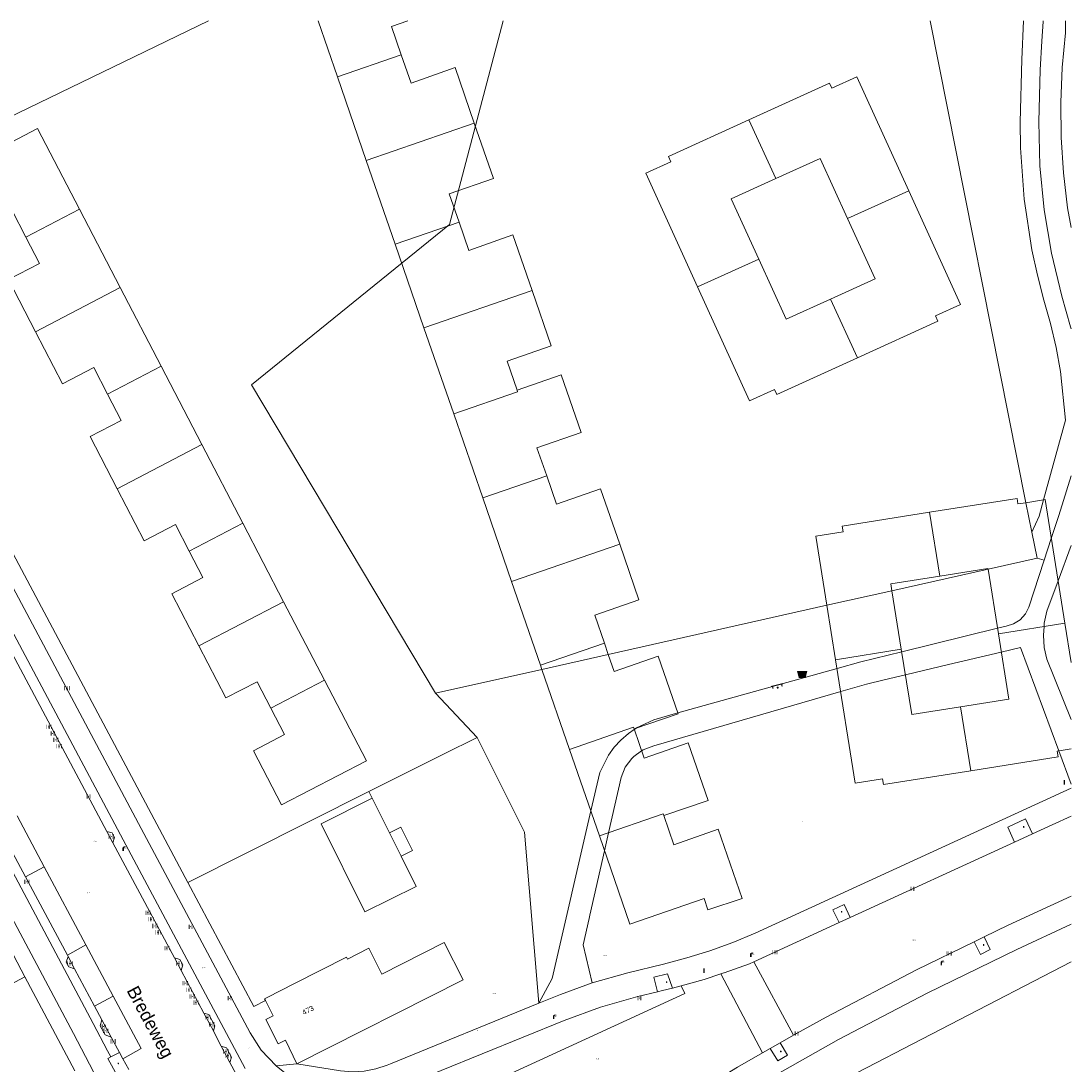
# Model space of a CAD drawing. Header units: metres. Extents: x 197457 to 198138, y 353986 to 354984.
# Tile 217 of 217: x 198037 to 198138, y 354882 to 354982. Entities that reach past the tile are written whole.
import ezdxf
from ezdxf.enums import TextEntityAlignment as Align

# ---------------------------------------------------------------- set-up
doc = ezdxf.new("R2010")
doc.units = ezdxf.units.M
doc.header["$MEASUREMENT"] = 0
doc.linetypes.add('DGN Style 3', pattern=[388.360588, 277.40042, -110.960168])
for name, color, linetype, lineweight, true_color in [('afsluitpaal', 7, 'Continuous', 0, 0xde7233), ('afvalbak', 7, 'Continuous', 0, 0x6a2d14), ('bank', 7, 'Continuous', 0, 0x681648), ('CAI-kast', 7, 'Continuous', 0, 0x104b6e), ('kolk', 7, 'Continuous', 0, 0x104b6e), ('lichtmast', 7, 'Continuous', 0, 0x104b6e), ('verkeersbordpaal', 7, 'Continuous', 0, 0x104b6e)]:
    doc.layers.add(name, color=color, linetype=linetype, lineweight=lineweight, true_color=true_color)
for name, color, linetype, lineweight in [('cultuurscheiding', 7, 'Continuous', 0), ('grens individueel parkeervak', 7, 'Continuous', 0), ('Grens maaiveld', 253, 'Continuous', 0), ('grens toekomstig hoofdgebouw', 120, 'DGN Style 3', 13), ('grens WOZ object', 7, 'Continuous', 0), ('hoofdgebouw', 1, 'Continuous', 0), ('Hoogtepunt', 7, 'Continuous', 0), ('huisnummerreeks BGT', 7, 'Continuous', 0), ('kant verharding', 7, 'Continuous', 0), ('muur breder dan 30cm', 30, 'Continuous', 0), ('openbare ruimte label tekst', 7, 'Continuous', 0), ('raster geen IMGeo', 7, 'Continuous', 0), ('vlakafsluiter', 1, 'Continuous', 0), ('waterleidingput', 132, 'Continuous', 0), ('weginrichtingselement', 7, 'Continuous', 0)]:
    doc.layers.add(name, color=color, linetype=linetype, lineweight=lineweight)
doc.styles.add('Style-STANDARD', font='STANDARD.shx')
doc.styles.add('Style-WORKING', font='WORKING.shx')

# ---------------------------------------------------------------- blocks, each defined once
blk = doc.blocks.new('bank')
at = {"layer": 'bank', "linetype": 'Continuous', "lineweight": 0, "true_color": 0xde7233}
blk.add_hatch(color=13, dxfattribs=at).paths.add_polyline_path([(0.4, 0), (0.4, 0.2), (-0.4, 0.2), (-0.4, 0), (-0.5, 0), (-0.5, 0.2), (-0.6, 0.2), (-0.6, 0.3), (0.6, 0.3), (0.6, 0.2), (0.5, 0.2), (0.5, 0)])
at = {"layer": 'bank', "linetype": 'Continuous', "lineweight": 0, "true_color": 0x6a2d14}
blk.add_hatch(color=26, dxfattribs=at).paths.add_polyline_path([(0.1, 0, 1), (-0.1, 0, 1)])
blk = doc.blocks.new('bak')
at = {"layer": 'afvalbak', "linetype": 'Continuous', "lineweight": 0, "true_color": 0xbd2877}
h = blk.add_hatch(color=232, dxfattribs=at)
h.paths.add_polyline_path([(-0.32, -0.28), (-0.5, 0.4), (0.5, 0.4), (0.32, -0.28)])
edge = h.paths.add_edge_path(flags=16)
edge.add_arc((0, 0), 0.1, 0, 360)
at = {"layer": 'afvalbak', "linetype": 'Continuous', "lineweight": 0, "true_color": 0x681648}
blk.add_hatch(color=219, dxfattribs=at).paths.add_polyline_path([(0.1, 0, 1), (-0.1, 0, 1)])
blk = doc.blocks.new('kolk')
at = {"layer": 'kolk', "linetype": 'Continuous', "lineweight": 0, "true_color": 0xbd2877}
for points in [[(-0.49, -0.43), (-0.49, 0), (-0.49, 0.42), (-0.4, 0.42), (-0.4, 0), (-0.4, -0.43)], [(-0.19, -0.43), (-0.19, 0), (-0.19, 0.42), (-0.11, 0.42), (-0.11, 0), (-0.11, -0.43)], [(0.11, -0.43), (0.11, 0), (0.11, 0.42), (0.19, 0.42), (0.19, 0), (0.19, -0.43)], [(0.4, -0.43), (0.4, 0), (0.4, 0.42), (0.49, 0.42), (0.49, 0), (0.49, -0.43)]]:
    blk.add_hatch(color=232, dxfattribs=at).paths.add_polyline_path(points)
at = {"layer": 'kolk', "linetype": 'Continuous', "lineweight": 0, "true_color": 0x681648}
blk.add_hatch(color=219, dxfattribs=at).paths.add_polyline_path([(0.1, 0, 1), (-0.1, 0, 1)])
blk = doc.blocks.new('kast')
at = {"layer": 'CAI-kast', "linetype": 'Continuous', "lineweight": 0, "true_color": 0xbd2877}
h = blk.add_hatch(color=232, dxfattribs=at)
edge = h.paths.add_edge_path()
edge.add_arc((0, 0), 0.1, 0, 360)
edge.add_line((0, -0.1), (0.3, -0.1))
edge.add_line((0.3, -0.1), (0.3, 0.5))
edge.add_line((0.3, 0.5), (-0.3, 0.5))
edge.add_line((-0.3, 0.5), (-0.3, -0.1))
edge.add_line((-0.3, -0.1), (0, -0.1))
edge = h.paths.add_edge_path(flags=16)
edge.add_arc((-0.2, 0.3), 0.0607, 0, 360)
at = {"layer": 'CAI-kast', "linetype": 'Continuous', "lineweight": 0, "true_color": 0x681648}
blk.add_hatch(color=219, dxfattribs=at).paths.add_polyline_path([(-0.1, 0, 1), (0.1, 0, 1)])
at = {"layer": 'CAI-kast', "color": 232, "linetype": 'Continuous', "lineweight": 0, "true_color": 0xbd2877, "extrusion": (0, 0, -1)}
blk.add_solid([(-0.3, 0.6), (0.3, 0.6), (-0.3, 0.5), (0.3, 0.5)], dxfattribs=at)
blk = doc.blocks.new('lichtmast')
at = {"layer": 'lichtmast', "linetype": 'Continuous', "lineweight": 0, "true_color": 0xbd2877}
for points in [[(0.15, 0.42, -0.344151), (0.3, 0.61), (0.43, 0.64, 0.960861), (0.4, 0.79), (0.1, 0.74, 0.366629), (-0.15, 0.45), (-0.15, -0.1), (0, -0.1, -0.414214), (-0.1, 0, -1), (0.1, 0, -0.414214), (0, -0.1), (0.15, -0.1)], [(0.35, 0.55, 1), (0.3, 0.56), (0.23, 0.32, 1), (0.28, 0.31)], [(0.42, 0.58, 1), (0.38, 0.57), (0.44, 0.33, 1), (0.48, 0.34)], [(0.49, 0.61, 1), (0.45, 0.58), (0.63, 0.4, 1), (0.66, 0.43)]]:
    blk.add_hatch(color=232, dxfattribs=at).paths.add_polyline_path(points)
at = {"layer": 'lichtmast', "linetype": 'Continuous', "lineweight": 0, "true_color": 0x681648}
blk.add_hatch(color=219, dxfattribs=at).paths.add_polyline_path([(-0.1, 0, 1), (0.1, 0, 1)])
blk = doc.blocks.new('afsluitpaal')
at = {"layer": 'afsluitpaal', "linetype": 'Continuous', "lineweight": 0, "true_color": 0xbd2877}
blk.add_hatch(color=232, dxfattribs=at).paths.add_polyline_path([(0.2, 0.6, 1), (-0.1, 0.6), (-0.1, 0.1), (-0.3, 0.1), (-0.3, -0.1), (0, -0.1, -0.414214), (-0.1, 0, -1), (0.1, 0, -0.414214), (0, -0.1), (0.3, -0.1), (0.3, 0.1), (0.2, 0.1)])
at = {"layer": 'afsluitpaal', "linetype": 'Continuous', "lineweight": 0, "true_color": 0x681648}
blk.add_hatch(color=219, dxfattribs=at).paths.add_polyline_path([(0.1, 0, 1), (-0.1, 0, 1)])
blk = doc.blocks.new('waterleidingput')
at = {"layer": 'waterleidingput', "linetype": 'Continuous', "lineweight": 0, "true_color": 0x248bcb}
h = blk.add_hatch(color=142, dxfattribs=at)
edge = h.paths.add_edge_path()
edge.add_spline(control_points=[(0.4, 0), (0.4, 0), (0.4, 0.1), (0.4, 0.2), (0.3, 0.3), (0.1, 0.3), (0, 0.3), (-0.2, 0.3), (-0.3, 0.2), (-0.4, 0.1), (-0.4, 0.1), (-0.4, -0.1), (-0.4, -0.1), (-0.3, -0.2), (-0.3, -0.3), (-0.1, -0.3), (0, -0.3), (0.3, -0.3), (0.4, -0.2), (0.4, -0.1), (0.4, 0), (0.4, 0)], knot_values=[0, 0, 0, 0, 0.060484, 0.060484, 0.178041, 0.178041, 0.295599, 0.295599, 0.413157, 0.413157, 0.498623, 0.498623, 0.584089, 0.584089, 0.669555, 0.669555, 0.808438, 0.808438, 0.94732, 0.94732, 1, 1, 1, 1], degree=3, periodic=0)
edge = h.paths.add_edge_path(flags=16)
edge.add_ellipse((0, 0), major_axis=(0.392, 0), ratio=0.689655, start_angle=0, end_angle=360)
for points in [[(-0.1, -0.1, -0.141608), (-0.1, 0), (-0.1, -0.1), (-0.2, 0.2), (-0.2, 0.2), (-0.1, -0.2), (-0.1, -0.2)], [(0, 0.2), (0, 0.2), (-0.1, 0.1, -0.269854), (0, 0.1)], [(0.2, 0.2), (0.2, 0.2), (0.1, -0.1), (0.1, 0, -0.141608), (0, -0.1), (0.1, -0.2), (0.1, -0.2)]]:
    blk.add_hatch(color=142, dxfattribs=at).paths.add_polyline_path(points)
at = {"layer": 'waterleidingput', "linetype": 'Continuous', "lineweight": 0, "true_color": 0x104b6e}
blk.add_hatch(color=156, dxfattribs=at).paths.add_polyline_path([(0.1, 0, 1), (-0.1, 0, 1)])
blk = doc.blocks.new('paal')
at = {"layer": 'verkeersbordpaal', "linetype": 'Continuous', "lineweight": 0, "true_color": 0xbd2877}
blk.add_hatch(color=232, dxfattribs=at).paths.add_polyline_path([(0.15, 0.8), (-0.15, 0.8), (-0.15, -0.1), (0, -0.1, -0.414214), (-0.1, 0, -1), (0.1, 0, -0.414214), (0, -0.1), (0.15, -0.1)])
at = {"layer": 'verkeersbordpaal', "linetype": 'Continuous', "lineweight": 0, "true_color": 0x681648}
blk.add_hatch(color=219, dxfattribs=at).paths.add_polyline_path([(-0.1, 0, 1), (0.1, 0, 1)])

msp = doc.modelspace()

# ---------------------------------------------------------------- linework, layer by layer
at = {"layer": 'cultuurscheiding', "linetype": 'Continuous', "lineweight": 0, "flags": 128}
msp.add_lwpolyline([(198076.719, 354917.469), (198059.062, 354947.088), (198078.063, 354962.513), (198083.237, 354982.046)], dxfattribs=at)
at = {"layer": 'grens individueel parkeervak', "linetype": 'Continuous', "lineweight": 0}
for p, q in [((198039.165, 354900.789), (198036.551, 354905.686)), ((198035.162, 354903.98), (198037.369, 354899.838)), ((198037.369, 354899.838), (198039.165, 354900.789)), ((198041.379, 354892.307), (198043.167, 354893.292)), ((198045.79, 354888.379), (198043.167, 354893.292)), ((198041.379, 354892.307), (198041.448, 354892.178)), ((198041.448, 354892.178), (198042.068, 354891.014)), ((198042.068, 354891.014), (198043.991, 354887.407)), ((198045.79, 354888.379), (198043.991, 354887.407)), ((198043.991, 354887.407), (198044.693, 354886.09)), ((198045.573, 354884.438), (198044.693, 354886.09)), ((198046.375, 354882.973), (198045.573, 354884.438)), ((198046.716, 354882.349), (198046.375, 354882.973))]:
    msp.add_line(p, q, dxfattribs=at)
at = {"layer": 'grens individueel parkeervak', "linetype": 'Continuous', "lineweight": 0, "flags": 128}
msp.add_lwpolyline([(198046.716, 354882.349), (198048.48, 354883.339), (198045.79, 354888.379)], dxfattribs=at)
at = {"layer": 'Grens maaiveld', "linetype": 'Continuous', "lineweight": 0}
for p, q in [((198077.501, 354911.614), (198080.731, 354913.209)), ((198052.938, 354899.3), (198070.336, 354908.033)), ((198043.167, 354893.292), (198039.165, 354900.789)), ((198137.766, 354891.685), (198099.915, 354872.058)), ((198107.321, 354891.688), (198111.11, 354884.624)), ((198108.141, 354882.938), (198104.129, 354890.507)), ((198045.244, 354883.131), (198043.861, 354885.749)), ((198045.247, 354883.125), (198045.244, 354883.131))]:
    msp.add_line(p, q, dxfattribs=at)
at = {"layer": 'Grens maaiveld', "linetype": 'Continuous', "lineweight": 0, "flags": 128}
for points in [[(198054.944, 354982.046), (198029.442, 354969.722), (198013.84, 354962.518)], [(198080.731, 354913.209), (198085.265, 354904.133), (198086.662, 354887.691)]]:
    msp.add_lwpolyline(points, dxfattribs=at)
at = {"layer": 'grens toekomstig hoofdgebouw', "linetype": 'DGN Style 3', "lineweight": 13}
for p, q in [((198067.306, 354976.685), (198065.456, 354982.046)), ((198067.306, 354976.685), (198073.446, 354978.806)), ((198070.081, 354968.647), (198067.306, 354976.685)), ((198070.081, 354968.647), (198080.458, 354972.234)), ((198109.407, 354966.908), (198106.834, 354972.554)), ((198072.852, 354960.617), (198070.081, 354968.647)), ((198116.305, 354963.059), (198122.184, 354965.74)), ((198037.389, 354961.295), (198042.542, 354963.969)), ((198042.542, 354963.969), (198046.462, 354956.432)), ((198072.852, 354960.617), (198078.992, 354962.736)), ((198075.626, 354952.582), (198072.852, 354960.617)), ((198107.779, 354959.175), (198101.907, 354956.501)), ((198038.318, 354952.197), (198046.462, 354956.432)), ((198046.462, 354956.432), (198050.384, 354948.892)), ((198075.626, 354952.582), (198086.005, 354956.165)), ((198114.682, 354955.332), (198117.256, 354949.685)), ((198078.482, 354944.306), (198075.626, 354952.582)), ((198045.233, 354946.212), (198050.384, 354948.892)), ((198050.384, 354948.892), (198054.306, 354941.35)), ((198081.27, 354936.228), (198078.482, 354944.306)), ((198054.306, 354941.35), (198046.161, 354937.116)), ((198054.306, 354941.35), (198058.227, 354933.809)), ((198081.27, 354936.228), (198087.412, 354938.349)), ((198084.043, 354928.193), (198081.27, 354936.228)), ((198135.137, 354936.047), (198133.442, 354935.777)), ((198125.164, 354928.73), (198124.189, 354934.859)), ((198053.076, 354931.13), (198058.227, 354933.809)), ((198058.227, 354933.809), (198062.149, 354926.268)), ((198084.043, 354928.193), (198094.422, 354931.776)), ((198129.801, 354929.397), (198130.79, 354923.184)), ((198086.816, 354920.158), (198084.043, 354928.193)), ((198121.468, 354921.703), (198120.573, 354927.323)), ((198062.149, 354926.268), (198054.005, 354922.033)), ((198062.149, 354926.268), (198066.071, 354918.727)), ((198114.329, 354925.92), (198115.161, 354920.696)), ((198130.79, 354923.184), (198137.167, 354924.2)), ((198137.766, 354920.439), (198137.167, 354924.2)), ((198086.816, 354920.158), (198092.958, 354922.279)), ((198092.958, 354922.279), (198093.33, 354921.202)), ((198115.161, 354920.696), (198121.468, 354921.703)), ((198086.951, 354919.768), (198086.816, 354920.158)), ((198089.603, 354912.083), (198086.951, 354919.768)), ((198060.92, 354916.047), (198066.071, 354918.727)), ((198127.163, 354916.168), (198128.139, 354910.033)), ((198092.475, 354903.764), (198089.603, 354912.083))]:
    msp.add_line(p, q, dxfattribs=at)
at = {"layer": 'grens toekomstig hoofdgebouw', "linetype": 'DGN Style 3', "lineweight": 13, "flags": 128}
for points in [[(198074.068, 354982.046), (198072.513, 354981.509), (198073.446, 354978.806)], [(198073.446, 354978.806), (198074.384, 354976.088), (198078.618, 354977.565), (198080.458, 354972.234)], [(198122.184, 354965.74), (198117.2, 354976.674), (198114.8, 354975.58), (198114.569, 354976.078), (198106.834, 354972.554)], [(198080.458, 354972.234), (198082.298, 354966.902), (198078.059, 354965.439), (198078.992, 354962.736)], [(198106.834, 354972.554), (198099.097, 354969.028), (198099.332, 354968.511), (198096.92, 354967.434), (198101.907, 354956.501)], [(198037.389, 354961.295), (198036.07, 354963.831), (198033.076, 354962.275), (198030.375, 354967.47), (198038.519, 354971.705), (198042.542, 354963.969)], [(198109.407, 354966.908), (198113.665, 354968.844), (198116.305, 354963.059)], [(198107.779, 354959.175), (198105.136, 354964.965), (198109.407, 354966.908)], [(198117.256, 354949.685), (198124.99, 354953.213), (198124.757, 354953.724), (198127.168, 354954.807), (198122.184, 354965.74)], [(198116.305, 354963.059), (198118.945, 354957.275), (198114.682, 354955.332)], [(198078.992, 354962.736), (198079.931, 354960.015), (198084.165, 354961.496), (198086.005, 354956.165)], [(198038.318, 354952.197), (198035.715, 354957.2), (198038.709, 354958.757), (198037.389, 354961.295)], [(198114.682, 354955.332), (198110.421, 354953.389), (198107.779, 354959.175)], [(198086.005, 354956.165), (198087.845, 354950.833), (198083.607, 354949.37), (198084.567, 354946.586)], [(198101.907, 354956.501), (198106.892, 354945.571), (198109.293, 354946.659), (198109.521, 354946.155), (198117.256, 354949.685)], [(198045.233, 354946.212), (198043.913, 354948.749), (198040.92, 354947.193), (198038.318, 354952.197)], [(198084.567, 354946.586), (198088.806, 354948.049), (198090.716, 354942.514), (198086.479, 354941.052), (198087.412, 354938.349)], [(198046.161, 354937.116), (198043.559, 354942.118), (198046.552, 354943.675), (198045.233, 354946.212)], [(198078.482, 354944.306), (198084.622, 354946.429), (198084.567, 354946.586)], [(198087.412, 354938.349), (198088.351, 354935.627), (198092.582, 354937.107), (198094.422, 354931.776)], [(198053.076, 354931.13), (198051.757, 354933.666), (198048.764, 354932.11), (198046.161, 354937.116)], [(198133.442, 354935.777), (198132.675, 354935.655), (198132.583, 354936.194), (198124.189, 354934.859)], [(198137.167, 354924.2), (198135.277, 354936.069), (198135.137, 354936.047)], [(198124.189, 354934.859), (198115.79, 354933.523), (198115.882, 354932.98), (198113.27, 354932.565), (198114.329, 354925.92)], [(198094.422, 354931.776), (198096.263, 354926.445), (198092.025, 354924.982), (198092.958, 354922.279)], [(198054.005, 354922.033), (198051.403, 354927.036), (198054.396, 354928.592), (198053.076, 354931.13)], [(198120.573, 354927.323), (198120.468, 354927.983), (198125.164, 354928.73)], [(198125.164, 354928.73), (198129.79, 354929.466), (198129.801, 354929.397)], [(198130.79, 354923.184), (198131.789, 354916.904), (198127.163, 354916.168)], [(198060.92, 354916.047), (198059.601, 354918.584), (198056.607, 354917.028), (198054.005, 354922.033)], [(198127.163, 354916.168), (198122.467, 354915.421), (198121.468, 354921.703)], [(198093.33, 354921.202), (198093.896, 354919.563), (198098.129, 354921.038), (198100.039, 354915.503), (198095.8, 354914.04)], [(198115.161, 354920.696), (198117.05, 354908.833), (198119.658, 354909.243), (198119.745, 354908.691), (198128.139, 354910.033)], [(198066.071, 354918.727), (198070.092, 354910.994), (198061.948, 354906.759), (198059.246, 354911.953), (198062.24, 354913.51), (198060.92, 354916.047)], [(198089.603, 354912.083), (198095.745, 354914.201), (198095.8, 354914.04)], [(198095.8, 354914.04), (198096.764, 354911.248), (198101, 354912.719), (198102.91, 354907.184), (198098.671, 354905.721)], [(198128.139, 354910.033), (198136.534, 354911.375), (198136.447, 354911.922), (198137.766, 354912.133)], [(198092.475, 354903.764), (198098.614, 354905.888), (198098.671, 354905.721)], [(198098.671, 354905.721), (198099.638, 354902.92), (198103.871, 354904.401), (198106.191, 354897.769), (198102.899, 354896.66), (198102.521, 354897.741), (198095.402, 354895.284), (198092.475, 354903.764)]]:
    msp.add_lwpolyline(points, dxfattribs=at)
at = {"layer": 'grens WOZ object', "linetype": 'Continuous', "lineweight": 0}
msp.add_line((198072.303, 354904.056), (198073.422, 354901.809), dxfattribs=at)
at = {"layer": 'grens WOZ object', "linetype": 'Continuous', "lineweight": 0, "flags": 128}
msp.add_lwpolyline([(198072.303, 354904.056), (198073.399, 354904.606), (198074.525, 354902.363), (198073.422, 354901.809)], dxfattribs=at)
at = {"layer": 'hoofdgebouw', "linetype": 'Continuous', "lineweight": 0}
for p, q in [((198070.647, 354907.381), (198072.303, 354904.056)), ((198042.098, 354881.209), (198037.305, 354890.223)), ((198063.186, 354889.584), (198060.571, 354888.261))]:
    msp.add_line(p, q, dxfattribs=at)
at = {"layer": 'hoofdgebouw', "linetype": 'Continuous', "lineweight": 0, "flags": 128}
for points in [[(198073.422, 354901.809), (198074.863, 354898.916), (198069.958, 354896.473), (198065.742, 354904.938), (198070.647, 354907.381)], [(198063.417, 354881.86), (198079.379, 354889.947), (198077.571, 354893.515), (198071.585, 354890.482), (198070.32, 354892.98), (198068.268, 354891.941), (198068.184, 354892.11), (198063.186, 354889.584)], [(198037.305, 354890.223), (198030.613, 354886.681), (198028.704, 354890.322)], [(198060.571, 354888.261), (198060.303, 354888.126), (198060.393, 354887.949)], [(198060.393, 354887.949), (198061.142, 354886.47), (198060.453, 354886.12), (198061.635, 354883.793), (198062.324, 354884.143), (198063.417, 354881.86)]]:
    msp.add_lwpolyline(points, dxfattribs=at)
at = {"layer": 'kant verharding', "linetype": 'Continuous', "lineweight": 0}
for p, q in [((198135.191, 354930.258), (198135.873, 354932.328)), ((198036.184, 354930.852), (198052.938, 354899.3)), ((198032.371, 354928.229), (198045.177, 354904.183)), ((198121.507, 354921.457), (198130.705, 354923.719)), ((198100.014, 354915.577), (198115.295, 354919.852)), ((198095.816, 354913.992), (198095.971, 354914.099)), ((198137.766, 354908.752), (198136.589, 354911.945)), ((198043.861, 354885.749), (198034.406, 354903.52)), ((198045.177, 354904.183), (198045.76, 354903.088)), ((198093.359, 354904.07), (198092.966, 354902.343)), ((198132.349, 354903.18), (198134.074, 354903.971)), ((198051.653, 354892.051), (198045.76, 354903.088)), ((198116.546, 354895.924), (198132.349, 354903.18)), ((198037.369, 354899.838), (198041.379, 354892.307)), ((198033.42, 354897.579), (198037.305, 354890.223)), ((198107.321, 354891.688), (198115.497, 354895.442)), ((198115.497, 354895.442), (198116.546, 354895.924)), ((198129.426, 354894.07), (198128.455, 354893.595)), ((198051.653, 354892.051), (198052.298, 354890.844)), ((198104.458, 354890.617), (198106.874, 354891.483)), ((198106.874, 354891.483), (198107.321, 354891.688)), ((198052.298, 354890.844), (198054.488, 354886.743)), ((198104.428, 354890.607), (198104.129, 354890.507)), ((198104.428, 354890.607), (198104.458, 354890.617)), ((198099.49, 354889.152), (198100.333, 354889.371)), ((198072.401, 354881.878), (198086.662, 354887.691)), ((198054.488, 354886.743), (198055.399, 354885.035)), ((198041.954, 354884.785), (198048.066, 354873.183)), ((198055.399, 354885.035), (198055.997, 354883.858)), ((198109.821, 354883.892), (198111.11, 354884.624)), ((198056.153, 354883.566), (198055.997, 354883.858)), ((198056.984, 354882.012), (198056.153, 354883.566)), ((198108.141, 354882.938), (198108.875, 354883.355)), ((198108.875, 354883.355), (198109.821, 354883.892)), ((198045.557, 354882.547), (198045.247, 354883.125)), ((198046.375, 354882.973), (198045.557, 354882.547)), ((198047.275, 354881.341), (198046.716, 354882.349)), ((198057.585, 354880.888), (198056.984, 354882.012))]:
    msp.add_line(p, q, dxfattribs=at)
at = {"layer": 'kant verharding', "linetype": 'Continuous', "lineweight": 0, "flags": 128}
for points in [[(198137.766, 354952.463), (198137.721, 354952.675), (198136.896, 354955.624), (198135.893, 354959.733), (198135.185, 354963.915), (198134.78, 354968.136), (198134.679, 354972.365), (198134.798, 354977.341), (198134.968, 354980.105), (198135.106, 354982.006), (198135.106, 354982.046)], [(198137.766, 354962.213), (198137.442, 354964.107), (198137.048, 354967.465), (198136.829, 354970.839), (198136.787, 354974.215), (198136.92, 354977.58), (198137.226, 354980.919), (198137.224, 354982.046)], [(198041.954, 354884.785), (198030.865, 354905.638), (198027.395, 354911.801), (198023.62, 354917.811), (198019.551, 354923.646), (198015.2, 354929.284), (198010.582, 354934.706), (198005.713, 354939.892), (198000.612, 354944.827), (197995.299, 354949.495), (197994.537, 354950.133)], [(198135.873, 354932.328), (198136.602, 354934.543), (198137.766, 354938.348)], [(198137.766, 354931.67), (198136.521, 354928.258)], [(198035.076, 354929.66), (198048.481, 354904.485), (198058.929, 354884.842), (198060.003, 354883.186), (198061.422, 354881.67)], [(198130.705, 354923.719), (198131.543, 354923.925), (198132.241, 354924.132), (198132.881, 354924.534), (198133.386, 354925.097), (198133.707, 354925.75), (198135.191, 354930.258)], [(198033.265, 354928.702), (198046.747, 354903.38), (198058.443, 354881.435)], [(198136.521, 354928.258), (198135.459, 354925.347), (198135.199, 354924.214), (198135.174, 354923.882)], [(198135.174, 354923.882), (198135.109, 354923.041), (198135.195, 354921.868), (198135.45, 354920.734), (198137.766, 354914.958)], [(198136.589, 354911.945), (198132.931, 354921.87), (198131.07, 354921.427)], [(198115.295, 354919.852), (198117.589, 354920.494), (198121.507, 354921.457)], [(198131.07, 354921.427), (198126.014, 354920.223), (198121.861, 354919.235)], [(198121.861, 354919.235), (198119.828, 354918.751), (198118.127, 354918.346), (198115.65, 354917.627)], [(198115.65, 354917.627), (198097.689, 354912.416), (198096.671, 354912.032), (198096.528, 354911.931)], [(198095.971, 354914.099), (198096.03, 354914.14), (198097.698, 354914.929), (198100.014, 354915.577)], [(198091.647, 354906.163), (198092.504, 354909.873), (198093.338, 354911.519), (198093.896, 354912.28), (198094.538, 354912.979), (198095.254, 354913.603), (198095.816, 354913.992)], [(198096.528, 354911.931), (198095.785, 354911.402), (198095.584, 354911.204), (198094.964, 354910.358), (198094.57, 354909.385), (198093.359, 354904.07)], [(198091.772, 354889.652), (198095.217, 354890.629), (198098.626, 354891.45), (198100.872, 354892.044), (198103.091, 354892.738), (198105.278, 354893.531), (198107.425, 354894.418), (198137.766, 354908.339)], [(198086.662, 354887.691), (198087.927, 354890.068), (198091.647, 354906.163)], [(198134.074, 354903.971), (198133.406, 354905.404), (198131.71, 354904.604), (198132.349, 354903.18)], [(198134.074, 354903.971), (198135.961, 354904.838), (198137.766, 354905.656)], [(198045.76, 354903.088), (198045.905, 354903.607), (198045.669, 354904.052), (198045.177, 354904.183)], [(198092.966, 354902.343), (198091.554, 354896.147), (198091.484, 354895.842), (198090.907, 354893.31), (198091.772, 354889.652)], [(198052.938, 354899.3), (198059.272, 354887.371), (198060.393, 354887.949)], [(198137.766, 354897.994), (198131.726, 354895.194), (198129.426, 354894.07)], [(198116.546, 354895.924), (198115.987, 354897.173), (198114.903, 354896.676), (198115.497, 354895.442)], [(198097.032, 354873.007), (198097.935, 354873.885), (198098.927, 354874.567), (198107.111, 354879.52), (198115.443, 354884.22), (198123.947, 354888.656), (198132.564, 354892.868), (198137.766, 354895.288)], [(198128.455, 354893.595), (198122.933, 354890.897), (198114.26, 354886.365), (198111.11, 354884.624)], [(198129.426, 354894.07), (198130.017, 354892.845), (198129.071, 354892.389), (198128.455, 354893.595)], [(198041.448, 354892.178), (198041.278, 354891.631), (198041.522, 354891.193), (198042.068, 354891.014)], [(198051.653, 354892.051), (198052.174, 354891.887), (198052.453, 354891.376), (198052.298, 354890.844)], [(198099.49, 354889.152), (198099.023, 354890.517), (198097.699, 354890.188), (198098.058, 354888.79)], [(198104.129, 354890.507), (198102.55, 354889.981), (198100.333, 354889.371)], [(198100.333, 354889.371), (198100.689, 354888.645), (198074.416, 354876.559)], [(198091.772, 354889.652), (198088.753, 354888.543), (198086.662, 354887.691)], [(198061.422, 354881.67), (198062.253, 354880.997), (198063.156, 354880.397), (198064.121, 354879.881), (198065.135, 354879.458), (198066.186, 354879.134), (198067.257, 354878.913), (198068.335, 354878.796), (198069.405, 354878.781), (198071.465, 354879.038), (198073.35, 354879.623), (198089.096, 354886.044), (198092.587, 354887.332), (198096.169, 354888.339), (198098.058, 354888.79)], [(198098.058, 354888.79), (198098.533, 354888.903), (198099.49, 354889.152)], [(198054.488, 354886.743), (198054.973, 354886.617), (198055.554, 354885.518), (198055.399, 354885.035)], [(198045.573, 354884.438), (198045.006, 354884.65), (198044.514, 354885.534), (198044.693, 354886.09)], [(198056.153, 354883.566), (198056.672, 354883.422), (198057.141, 354882.528), (198056.984, 354882.012)], [(198108.875, 354883.355), (198109.599, 354882.178), (198110.53, 354882.722), (198109.821, 354883.892)], [(198046.551, 354880.951), (198046.167, 354880.739), (198045.268, 354882.383), (198045.557, 354882.547)], [(198097.368, 354876.442), (198105.738, 354881.543), (198108.141, 354882.938)], [(198063.417, 354881.86), (198067.603, 354881.214), (198068.733, 354881.118), (198069.876, 354881.176), (198071, 354881.388), (198072.076, 354881.745), (198072.401, 354881.878)]]:
    msp.add_lwpolyline(points, dxfattribs=at)
at = {"layer": 'muur breder dan 30cm', "linetype": 'Continuous', "lineweight": 0}
msp.add_line((198070.336, 354908.033), (198077.501, 354911.614), dxfattribs=at)
at = {"layer": 'raster geen IMGeo', "linetype": 'Continuous', "lineweight": 0}
msp.add_line((198070.647, 354907.381), (198070.336, 354908.033), dxfattribs=at)
at = {"layer": 'raster geen IMGeo', "linetype": 'Continuous', "lineweight": 0, "flags": 128}
msp.add_lwpolyline([(198054.944, 354982.046), (198029.442, 354969.722), (198013.84, 354962.518)], dxfattribs=at)
at = {"layer": 'vlakafsluiter', "linetype": 'Continuous', "lineweight": 0}
for p, q in [((198124.228, 354982.046), (198133.442, 354935.777)), ((198133.442, 354935.777), (198134.004, 354932.953)), ((198134.502, 354930.453), (198134.004, 354932.953)), ((198129.801, 354929.397), (198134.502, 354930.453)), ((198135.191, 354930.258), (198134.502, 354930.453)), ((198120.573, 354927.323), (198129.801, 354929.397)), ((198114.329, 354925.92), (198120.573, 354927.323)), ((198093.33, 354921.202), (198114.329, 354925.92)), ((198086.951, 354919.768), (198093.33, 354921.202)), ((198076.719, 354917.469), (198086.951, 354919.768)), ((198080.731, 354913.209), (198076.719, 354917.469)), ((198061.422, 354881.67), (198063.417, 354881.86))]:
    msp.add_line(p, q, dxfattribs=at)
at = {"layer": 'vlakafsluiter', "linetype": 'Continuous', "lineweight": 0, "flags": 128}
for points in [[(198135.137, 354936.047), (198137.231, 354943.695), (198136.762, 354948.375), (198136.346, 354950.691), (198135.811, 354952.982), (198135.158, 354955.242), (198134.536, 354957.634), (198134.012, 354960.049), (198133.264, 354964.934), (198132.919, 354969.865), (198132.899, 354972.336), (198133.059, 354978.342), (198133.19, 354982.046)], [(198134.004, 354932.953), (198134.707, 354934.477), (198135.137, 354936.047)]]:
    msp.add_lwpolyline(points, dxfattribs=at)

# ---------------------------------------------------------------- block references
at = {"layer": 'afsluitpaal', "linetype": 'Continuous', "lineweight": 0, "xscale": 0.1, "yscale": 0.1, "zscale": 0.1}
msp.add_blockref('afsluitpaal', (198111.952, 354905.133), dxfattribs=at)
at = {"layer": 'afvalbak', "linetype": 'Continuous', "lineweight": 0}
msp.add_blockref('bak', (198111.948, 354919.206), dxfattribs=at)
at = {"layer": 'bank', "linetype": 'Continuous', "lineweight": 0, "rotation": 13.77214543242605}
msp.add_blockref('bank', (198109.591, 354918.012), dxfattribs=at)
at = {"layer": 'CAI-kast', "linetype": 'Continuous', "lineweight": 0, "xscale": 0.1, "yscale": 0.1, "zscale": 0.1}
msp.add_blockref('kast', (198080.795, 354885.066), dxfattribs=at)
at = {"layer": 'kolk', "linetype": 'Continuous', "lineweight": 0, "xscale": 0.5, "yscale": 0.5}
for p in [(198041.34, 354917.952), (198039.602, 354914.237), (198039.942, 354913.607), (198040.258, 354913.001), (198040.581, 354912.387), (198043.403, 354907.551), (198045.601, 354903.701), (198037.473, 354899.354), (198122.55, 354898.681), (198049.098, 354896.391), (198049.422, 354895.768), (198049.767, 354895.116), (198050.071, 354894.511), (198053.197, 354895.047), (198050.93, 354892.994), (198109.357, 354892.605), (198126.08, 354892.468), (198041.631, 354891.513), (198052.094, 354891.529), (198052.707, 354889.62), (198053.044, 354888.977), (198053.379, 354888.349), (198056.948, 354888.174), (198096.33, 354888.194), (198053.71, 354887.75), (198054.861, 354886.327), (198044.844, 354885.461), (198045.056, 354885.056), (198055.232, 354885.674), (198045.795, 354884.041), (198111.398, 354884.785), (198056.612, 354883.052), (198056.817, 354882.65)]:
    msp.add_blockref('kolk', p, dxfattribs=at)
at = {"layer": 'lichtmast', "linetype": 'Continuous', "lineweight": 0, "xscale": 0.5, "yscale": 0.5}
for p in [(198046.744, 354902.38), (198107.012, 354892.178), (198125.315, 354891.401), (198088.082, 354886.218)]:
    msp.add_blockref('lichtmast', p, dxfattribs=at)
at = {"layer": 'verkeersbordpaal', "linetype": 'Continuous', "lineweight": 0, "xscale": 0.5, "yscale": 0.5}
for p in [(198137.124, 354908.727), (198102.517, 354890.644)]:
    msp.add_blockref('paal', p, dxfattribs=at)
at = {"layer": 'waterleidingput', "linetype": 'Continuous', "lineweight": 0, "xscale": 0.1, "yscale": 0.1, "zscale": 0.1}
for p in [(198041.43, 354887.303), (198058.84, 354883.393)]:
    msp.add_blockref('waterleidingput', p, dxfattribs=at)

# ---------------------------------------------------------------- texts
at = {"layer": 'Hoogtepunt', "linetype": 'Continuous', "lineweight": 0, "style": 'Style-WORKING'}
for s, p in [('22.75', (198043.817, 354903.209)), ('22.75', (198043.817, 354903.209)), ('22.79', (198043.257, 354898.243)), ('22.79', (198043.257, 354898.243)), ('23.26', (198122.553, 354893.7)), ('23.26', (198122.553, 354893.7)), ('23.23', (198092.876, 354892.22)), ('23.23', (198092.876, 354892.22)), ('22.73', (198054.303, 354891.034)), ('22.73', (198054.303, 354891.034)), ('23.04', (198082.174, 354888.587)), ('23.04', (198082.174, 354888.587)), ('23.03', (198092.104, 354882.311)), ('23.03', (198092.104, 354882.311))]:
    msp.add_text(s, height=0.1, dxfattribs=at).set_placement(p)
at = {"layer": 'huisnummerreeks BGT', "linetype": 'Continuous', "lineweight": 0, "style": 'Style-WORKING'}
msp.add_text('473', height=0.5, rotation=26.9, dxfattribs=at).set_placement((198064.483, 354887.02), align=Align.MIDDLE_CENTER)
at = {"layer": 'openbare ruimte label tekst', "linetype": 'Continuous', "lineweight": 0, "style": 'Style-WORKING'}
msp.add_text('Bredeweg', height=1.25, rotation=298.1, dxfattribs=at).set_placement((198049.363, 354885.892), align=Align.MIDDLE_CENTER)
at = {"layer": 'weginrichtingselement', "style": 'Style-STANDARD'}
for rotation, p in [(359.66914, (198133.191, 354904.591)), (359.66914, (198115.697, 354896.449)), (359.66914, (198129.343, 354893.257)), (359.66914, (198098.892, 354889.689)), (359.66914, (198109.864, 354883.035)), (0.77477, (198046.227, 354881.874))]:
    msp.add_text('b', height=0.1, rotation=rotation, dxfattribs=at).set_placement(p)

doc.saveas('drawing.dxf')
